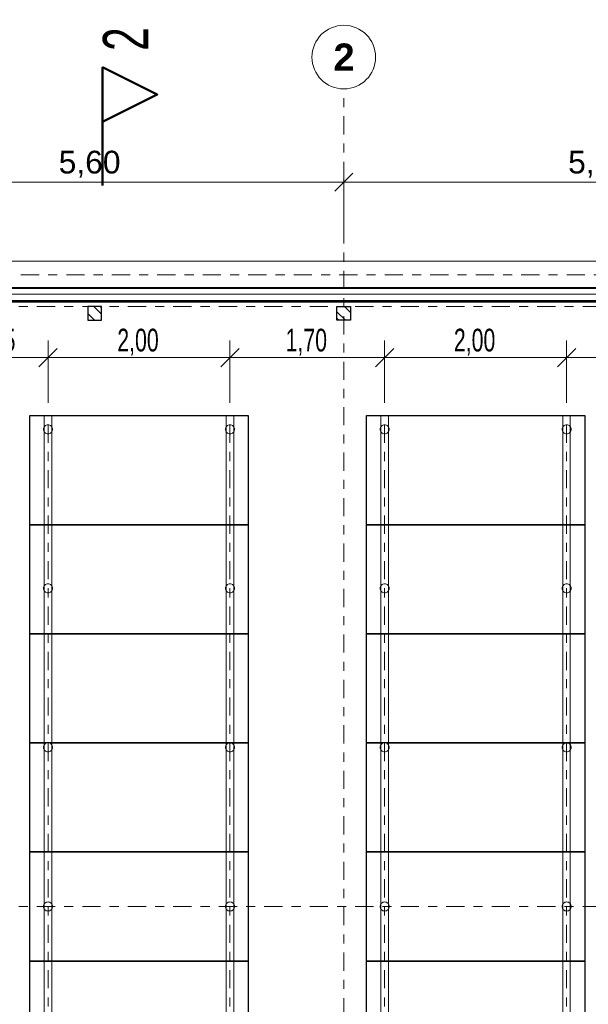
# Model space of a CAD drawing. Header units: metres. Extents: x -3.3 to 34.5, y -5.3 to 16.4.
# Tile 5 of 12: x 2 to 8.3, y 5.5 to 16.4. Entities that reach past the tile are written whole.
import ezdxf

# ---------------------------------------------------------------- set-up
doc = ezdxf.new("R2010")
doc.units = ezdxf.units.M
doc.header["$MEASUREMENT"] = 0
doc.set_wipeout_variables(frame=1)
for name, pattern in [('Achse', [0.4, 0.2, -0.1, 0, -0.1]), ('Raster', [0.4, 0.2, -0.1, 0, -0.1]), ('Untersicht', [0.2, 0.15, -0.05]), ('Wipeout_Contour', [1, 0, -1])]:
    doc.linetypes.add(name, pattern=pattern)
for name, color, linetype in [('10 Fassade', 7, 'Continuous'), ('85 Marker Schnitt.Marker', 7, 'Continuous'), ('Neubau_10 Stütze', 7, 'Continuous'), ('Neubau_20 Decke Aufbau', 7, 'Continuous'), ('Neubau_20 Decke Roh', 7, 'Continuous'), ('Neubau_20 Träger', 7, 'Continuous'), ('Neubau_70 Lüftung', 7, 'Continuous'), ('Neubau_86 Achsraster', 7, 'Continuous'), ('Neubau_93 1_100 Bemaßung', 7, 'Continuous')]:
    doc.layers.add(name, color=color, linetype=linetype)
doc.styles.add('ERSTELLTER_STIL_1', font='GOTHIC.TTF', dxfattribs={"width": 0.7})
doc.styles.add('ERSTELLTER_STIL_2', font='arialbd.ttf')
doc.styles.add('ERSTELLTER_STIL_3', font='arial.ttf')
doc.dimstyles.new('ERSTELLTER_STIL__2', dxfattribs={"dimtxt": 0.25, "dimasz": 0.190285, "dimexe": 0.18, "dimexo": 0.5, "dimgap": 0, "dimtad": 1, "dimtih": 1, "dimtoh": 1, "dimzin": 0, "dimdsep": 46, "dimtxsty": 'ERSTELLTER_STIL_1', "dimblk": 'ARROWHEAD_6', "dimblk1": 'ARROWHEAD_6', "dimblk2": 'ARROWHEAD_6', "dimcen": 0.09, "dimclrd": 7, "dimclre": 7, "dimclrt": 7, "dimazin": 0, "dimtfac": 1, "dimtdec": 4, "dimtmove": 0, "dimatfit": 3, "dimfxl": 1, "dimtolj": 1, "dimtzin": 0, "dimarcsym": 0})
doc.dimstyles.new('ERSTELLTER_STIL__3', dxfattribs={"dimtxt": 0.25, "dimasz": 0.190285, "dimexe": 0.18, "dimexo": 0.5, "dimgap": 0, "dimtad": 1, "dimtih": 1, "dimtoh": 1, "dimzin": 0, "dimdsep": 46, "dimtxsty": 'ERSTELLTER_STIL_3', "dimblk": 'ARROWHEAD_6', "dimblk1": 'ARROWHEAD_6', "dimblk2": 'ARROWHEAD_6', "dimcen": 0.09, "dimclrd": 7, "dimclre": 7, "dimclrt": 7, "dimazin": 0, "dimtfac": 1, "dimtdec": 4, "dimtmove": 0, "dimatfit": 3, "dimfxl": 1, "dimtolj": 1, "dimtzin": 0, "dimarcsym": 0})
pattern_1 = [(135, (0, 0), (0.106066, 0.106066), []), (135, (-0.03536, -0.03536), (0.106066, 0.106066), [])]

# ---------------------------------------------------------------- blocks, each defined once
blk = doc.blocks.new('*D23')
at = {"layer": 'Neubau_93 1_100 Bemaßung', "color": 7, "linetype": 'Continuous', "lineweight": 13, "transparency": 16777216}
for p, q in [((0, 14.067), (0, 14.755)), ((5.6, 14.067), (5.6, 14.755)), ((0.1, 14.667), (-0.1, 14.467)), ((5.7, 14.667), (5.5, 14.467)), ((-0.15, 14.567), (0, 14.567))]:
    blk.add_line(p, q, dxfattribs=at)
at = {"color": 254, "linetype": 'Wipeout_Contour', "lineweight": 0, "ltscale": 60.061066, "transparency": 16777216}
blk.add_wipeout([(2.416, 14.567), (3.184, 14.567), (3.184, 14.917), (2.416, 14.917)], dxfattribs=at).dxf.layer = 'Neubau_93 1_100 Bemaßung'
at = {"layer": 'Neubau_93 1_100 Bemaßung', "color": 7, "linetype": 'Continuous', "lineweight": 13, "transparency": 16777216}
blk.add_line((0, 14.567), (5.6, 14.567), dxfattribs=at)
at = {"layer": 'Neubau_93 1_100 Bemaßung', "color": 7, "lineweight": 13, "transparency": 16777216, "insert": (2.466, 14.617), "char_height": 0.25, "attachment_point": 7, "style": 'ERSTELLTER_STIL_3'}
blk.add_mtext('\\A1;5,60', dxfattribs=at)
blk = doc.blocks.new('ARROWHEAD_6')
at = {"color": 0, "linetype": 'Continuous', "lineweight": 0}
for p, q in [((0, 0), (-1, 0)), ((-0.5, -0.5), (0.5, 0.5))]:
    blk.add_line(p, q, dxfattribs=at)
blk = doc.blocks.new('*D24')
at = {"layer": 'Neubau_93 1_100 Bemaßung', "color": 7, "linetype": 'Continuous', "lineweight": 13, "transparency": 16777216}
for p, q in [((5.6, 14.067), (5.6, 14.755)), ((11.2, 14.067), (11.2, 14.755)), ((5.7, 14.667), (5.5, 14.467)), ((11.3, 14.667), (11.1, 14.467))]:
    blk.add_line(p, q, dxfattribs=at)
at = {"color": 254, "linetype": 'Wipeout_Contour', "lineweight": 0, "ltscale": 67.884067, "transparency": 16777216}
blk.add_wipeout([(8.016, 14.567), (8.784, 14.567), (8.784, 14.917), (8.016, 14.917)], dxfattribs=at).dxf.layer = 'Neubau_93 1_100 Bemaßung'
at = {"layer": 'Neubau_93 1_100 Bemaßung', "color": 7, "linetype": 'Continuous', "lineweight": 13, "transparency": 16777216}
blk.add_line((5.6, 14.567), (11.2, 14.567), dxfattribs=at)
at = {"layer": 'Neubau_93 1_100 Bemaßung', "color": 7, "lineweight": 13, "transparency": 16777216, "insert": (8.066, 14.617), "char_height": 0.25, "attachment_point": 7, "style": 'ERSTELLTER_STIL_3'}
blk.add_mtext('\\A1;5,60', dxfattribs=at)
blk = doc.blocks.new('*D27')
at = {"layer": 'Neubau_93 1_100 Bemaßung', "color": 7, "linetype": 'Continuous', "lineweight": 13, "transparency": 16777216}
for p, q in [((1.2, 12.139), (1.2, 12.826)), ((2.349, 12.139), (2.349, 12.826)), ((1.3, 12.739), (1.1, 12.538)), ((2.449, 12.739), (2.249, 12.538)), ((1.05, 12.639), (1.2, 12.639)), ((1.2, 12.639), (2.349, 12.639)), ((2.349, 12.639), (4.349, 12.639))]:
    blk.add_line(p, q, dxfattribs=at)
at = {"layer": 'Neubau_93 1_100 Bemaßung', "color": 7, "lineweight": 13, "transparency": 16777216, "insert": (1.535, 12.659), "char_height": 0.25, "attachment_point": 7, "style": 'ERSTELLTER_STIL_1'}
blk.add_mtext('\\A1;1,15', dxfattribs=at)
blk = doc.blocks.new('*D28')
at = {"layer": 'Neubau_93 1_100 Bemaßung', "color": 7, "linetype": 'Continuous', "lineweight": 13, "transparency": 16777216}
for p, q in [((4.349, 12.139), (4.349, 12.826)), ((2.449, 12.739), (2.249, 12.538)), ((4.449, 12.739), (4.249, 12.538)), ((2.349, 12.639), (4.349, 12.639)), ((4.349, 12.639), (6.049, 12.639))]:
    blk.add_line(p, q, dxfattribs=at)
at = {"layer": 'Neubau_93 1_100 Bemaßung', "color": 7, "lineweight": 13, "transparency": 16777216, "insert": (3.11, 12.659), "char_height": 0.25, "attachment_point": 7, "style": 'ERSTELLTER_STIL_1'}
blk.add_mtext('\\A1;2,00', dxfattribs=at)
blk = doc.blocks.new('*D29')
at = {"layer": 'Neubau_93 1_100 Bemaßung', "color": 7, "linetype": 'Continuous', "lineweight": 13, "transparency": 16777216}
for p, q in [((4.449, 12.739), (4.249, 12.538)), ((6.149, 12.739), (5.949, 12.538)), ((4.349, 12.639), (6.049, 12.639))]:
    blk.add_line(p, q, dxfattribs=at)
at = {"layer": 'Neubau_93 1_100 Bemaßung', "color": 7, "lineweight": 13, "transparency": 16777216, "insert": (4.96, 12.659), "char_height": 0.25, "attachment_point": 7, "style": 'ERSTELLTER_STIL_1'}
blk.add_mtext('\\A1;1,70', dxfattribs=at)
blk = doc.blocks.new('*D30')
at = {"layer": 'Neubau_93 1_100 Bemaßung', "color": 7, "linetype": 'Continuous', "lineweight": 13, "transparency": 16777216}
for p, q in [((6.049, 12.139), (6.049, 12.826)), ((8.049, 12.139), (8.049, 12.826)), ((6.149, 12.739), (5.949, 12.538)), ((8.149, 12.739), (7.949, 12.538)), ((4.349, 12.639), (6.049, 12.639)), ((6.049, 12.639), (8.049, 12.639))]:
    blk.add_line(p, q, dxfattribs=at)
at = {"layer": 'Neubau_93 1_100 Bemaßung', "color": 7, "lineweight": 13, "transparency": 16777216, "insert": (6.81, 12.659), "char_height": 0.25, "attachment_point": 7, "style": 'ERSTELLTER_STIL_1'}
blk.add_mtext('\\A1;2,00', dxfattribs=at)
blk = doc.blocks.new('*D31')
at = {"layer": 'Neubau_93 1_100 Bemaßung', "color": 7, "linetype": 'Continuous', "lineweight": 13, "transparency": 16777216}
for p, q in [((8.049, 12.139), (8.049, 12.826)), ((9.749, 12.139), (9.749, 12.826)), ((8.149, 12.739), (7.949, 12.538)), ((9.849, 12.739), (9.649, 12.538)), ((8.049, 12.639), (9.749, 12.639))]:
    blk.add_line(p, q, dxfattribs=at)
at = {"layer": 'Neubau_93 1_100 Bemaßung', "color": 7, "lineweight": 13, "transparency": 16777216, "insert": (8.66, 12.659), "char_height": 0.25, "attachment_point": 7, "style": 'ERSTELLTER_STIL_1'}
blk.add_mtext('\\A1;1,70', dxfattribs=at)

msp = doc.modelspace()

# ---------------------------------------------------------------- hatches: boundary and pattern name
at = {"layer": '10 Fassade', "linetype": 'Continuous', "lineweight": 0, "true_color": 0x000000}
msp.add_hatch(color=18, dxfattribs=at).paths.add_polyline_path([(0.041, -0.062), (29.812, -0.062), (29.812, 13.262), (0.041, 13.262), (0.041, 13.25), (29.8, 13.25), (29.8, -0.05), (0.041, -0.05)])
at = {"layer": 'Neubau_10 Stütze', "linetype": 'Continuous', "lineweight": 0, "true_color": 0x000000}
h = msp.add_hatch(dxfattribs=at)
h.set_pattern_fill('METALL_STAHL', color=18, style=0, pattern_type=2)
h.set_pattern_definition(pattern_1)
h.paths.add_polyline_path([(2.787, 13.05), (2.937, 13.05), (2.937, 13.2), (2.787, 13.2)])
h = msp.add_hatch(dxfattribs=at)
h.set_pattern_fill('METALL_STAHL', color=18, style=0, pattern_type=2)
h.set_pattern_definition(pattern_1)
h.paths.add_polyline_path([(5.525, 13.2), (5.525, 13.05), (5.675, 13.05), (5.675, 13.2)])

# ---------------------------------------------------------------- linework, layer by layer
at = {"layer": '10 Fassade', "color": 7, "linetype": 'Continuous', "lineweight": 35}
for p, q in [((29.812, 13.262), (0.041, 13.262)), ((29.8, 13.25), (0.041, 13.25))]:
    msp.add_line(p, q, dxfattribs=at)
at = {"layer": '10 Fassade', "color": 7, "linetype": 'Untersicht', "lineweight": 18, "flags": 128}
for points in [[(29.884, 13.334), (0.041, 13.334)], [(29.884, 13.334), (0.041, 13.334)], [(29.884, 13.334), (0.041, 13.334)], [(29.884, 13.334), (0.041, 13.334)], [(29.884, 13.334), (0.041, 13.334)], [(29.884, 13.334), (0.041, 13.334)], [(29.884, 13.334), (0.041, 13.334)], [(29.884, 13.334), (0.041, 13.334)], [(29.884, 13.334), (0.041, 13.334)], [(29.884, 13.334), (0.041, 13.334)], [(29.812, 13.262), (0.041, 13.262)], [(29.809, 13.259), (0.041, 13.259)], [(29.809, 13.259), (0.041, 13.259)], [(29.809, 13.259), (0.041, 13.259)], [(29.809, 13.259), (0.041, 13.259)], [(29.809, 13.259), (0.041, 13.259)], [(29.809, 13.259), (0.041, 13.259)], [(29.809, 13.259), (0.041, 13.259)], [(29.809, 13.259), (0.041, 13.259)], [(29.809, 13.259), (0.041, 13.259)], [(29.809, 13.259), (0.041, 13.259)], [(0.041, 13.25), (29.8, 13.25)], [(29.8, 13.25), (0.041, 13.25)], [(29.8, 13.25), (0.041, 13.25)], [(29.8, 13.25), (0.041, 13.25)], [(29.8, 13.25), (0.041, 13.25)], [(29.8, 13.25), (0.041, 13.25)], [(29.8, 13.25), (0.041, 13.25)], [(29.8, 13.25), (0.041, 13.25)], [(29.8, 13.25), (0.041, 13.25)], [(29.8, 13.25), (0.041, 13.25)], [(29.8, 13.25), (0.041, 13.25)]]:
    msp.add_lwpolyline(points, dxfattribs=at)
at = {"layer": '10 Fassade', "color": 7, "linetype": 'Continuous', "lineweight": 18, "flags": 128}
for points in [[(29.884, 13.334), (0.041, 13.334)], [(29.884, 13.334), (0.041, 13.334)], [(29.884, 13.334), (0.041, 13.334)], [(29.884, 13.334), (0.041, 13.334)], [(29.809, 13.259), (0.041, 13.259)], [(29.809, 13.259), (0.041, 13.259)], [(29.809, 13.259), (0.041, 13.259)], [(29.8, 13.25), (0.041, 13.25)], [(29.8, 13.25), (0.041, 13.25)], [(29.8, 13.25), (0.041, 13.25)]]:
    msp.add_lwpolyline(points, dxfattribs=at)
at = {"layer": 'Neubau_10 Stütze', "color": 7, "linetype": 'Continuous', "lineweight": 25, "flags": 128}
for points in [[(2.787, 13.05), (2.937, 13.05), (2.937, 13.2), (2.787, 13.2)], [(5.525, 13.2), (5.675, 13.2), (5.675, 13.05), (5.525, 13.05)]]:
    msp.add_lwpolyline(points, close=True, dxfattribs=at)
at = {"layer": 'Neubau_10 Stütze', "color": 7, "linetype": 'Continuous', "lineweight": 18, "flags": 128}
for points in [[(5.999, 11.85, -0.414214), (6.049, 11.9, -0.414214), (6.099, 11.85, -0.414214), (6.049, 11.8, -0.414214)], [(7.999, 11.85, -0.414214), (8.049, 11.9, -0.414214), (8.099, 11.85, -0.414214), (8.049, 11.8, -0.414214)], [(2.299, 10.1, -0.414214), (2.349, 10.15, -0.414214), (2.399, 10.1, -0.414214), (2.349, 10.05, -0.414214)], [(4.299, 10.1, -0.414214), (4.349, 10.15, -0.414214), (4.399, 10.1, -0.414214), (4.349, 10.05, -0.414214)], [(5.999, 10.1, -0.414214), (6.049, 10.15, -0.414214), (6.099, 10.1, -0.414214), (6.049, 10.05, -0.414214)], [(7.999, 10.1, -0.414214), (8.049, 10.15, -0.414214), (8.099, 10.1, -0.414214), (8.049, 10.05, -0.414214)], [(4.299, 8.35, -0.414214), (4.349, 8.4, -0.414214), (4.399, 8.35, -0.414214), (4.349, 8.3, -0.414214)], [(7.999, 8.35, -0.414214), (8.049, 8.4, -0.414214), (8.099, 8.35, -0.414214), (8.049, 8.3, -0.414214)], [(2.299, 6.6, 0.414214), (2.349, 6.55, 0.414214), (2.399, 6.6, 0.414214), (2.349, 6.65, 0.414214)], [(4.299, 6.6, 0.414214), (4.349, 6.55, 0.414214), (4.399, 6.6, 0.414214), (4.349, 6.65, 0.414214)], [(5.999, 6.6, 0.414214), (6.049, 6.55, 0.414214), (6.099, 6.6, 0.414214), (6.049, 6.65, 0.414214)], [(7.999, 6.6, 0.414214), (8.049, 6.55, 0.414214), (8.099, 6.6, 0.414214), (8.049, 6.65, 0.414214)]]:
    msp.add_lwpolyline(points, format="xyb", close=True, dxfattribs=at)
at = {"layer": 'Neubau_20 Decke Aufbau', "color": 7, "linetype": 'Continuous', "lineweight": 25, "flags": 128}
msp.add_lwpolyline([(29.95, 13.4), (29.143, 13.4), (-0.15, 13.4)], dxfattribs=at)
at = {"layer": 'Neubau_20 Decke Roh', "color": 7, "linetype": 'Continuous', "lineweight": 25, "flags": 128}
msp.add_lwpolyline([(-0.15, -0.2), (-0.15, 13.4), (29.95, 13.4), (29.95, 8.6)], dxfattribs=at)
at = {"layer": 'Neubau_20 Träger', "color": 7, "linetype": 'Continuous', "lineweight": 18}
for p, q in [((-0.45, 13.7), (30.25, 13.7)), ((-0.45, 13.4), (30.25, 13.4)), ((-0.15, 13.41), (29.95, 13.41)), ((-0.15, 13.4), (29.95, 13.4)), ((2.39, 12), (2.308, 12)), ((4.39, 12), (4.308, 12)), ((6.09, 12), (6.008, 12)), ((8.008, 1.2), (8.008, 12)), ((8.09, 12), (8.008, 12)), ((8.09, 1.2), (8.09, 12))]:
    msp.add_line(p, q, dxfattribs=at)
at = {"layer": 'Neubau_20 Träger', "color": 7, "linetype": 'Achse', "lineweight": 13}
for p, q in [((-0.45, 13.55), (30.25, 13.55)), ((-0.15, 13.405), (29.95, 13.405)), ((8.049, 1.2), (8.049, 12))]:
    msp.add_line(p, q, dxfattribs=at)
at = {"layer": 'Neubau_70 Lüftung', "color": 7, "linetype": 'Continuous', "lineweight": 25, "flags": 128}
for points in [[(2.15, 10.8), (2.15, 12)], [(2.15, 12), (4.55, 12)], [(4.55, 12), (4.55, 10.8)], [(5.85, 10.8), (5.85, 12)], [(5.85, 12), (8.25, 12)], [(8.25, 12), (8.25, 10.8)], [(4.55, 10.8), (2.15, 10.8)], [(2.15, 9.6), (2.15, 10.8)], [(2.15, 10.8), (4.55, 10.8)], [(4.55, 10.8), (4.55, 9.6)], [(8.25, 10.8), (5.85, 10.8)], [(5.85, 9.6), (5.85, 10.8)], [(5.85, 10.8), (8.25, 10.8)], [(8.25, 10.8), (8.25, 9.6)], [(4.55, 9.6), (2.15, 9.6)], [(2.15, 8.4), (2.15, 9.6)], [(2.15, 9.6), (4.55, 9.6)], [(4.55, 9.6), (4.55, 8.4)], [(8.25, 9.6), (5.85, 9.6)], [(5.85, 8.4), (5.85, 9.6)], [(5.85, 9.6), (8.25, 9.6)], [(8.25, 9.6), (8.25, 8.4)], [(4.55, 8.4), (2.15, 8.4)], [(2.15, 7.2), (2.15, 8.4)], [(2.15, 8.4), (4.55, 8.4)], [(4.55, 8.4), (4.55, 7.2)], [(8.25, 8.4), (5.85, 8.4)], [(5.85, 7.2), (5.85, 8.4)], [(5.85, 8.4), (8.25, 8.4)], [(8.25, 8.4), (8.25, 7.2)], [(4.55, 7.2), (2.15, 7.2)], [(2.15, 6), (2.15, 7.2)], [(2.15, 7.2), (4.55, 7.2)], [(4.55, 7.2), (4.55, 6)], [(8.25, 7.2), (5.85, 7.2)], [(5.85, 6), (5.85, 7.2)], [(5.85, 7.2), (8.25, 7.2)], [(8.25, 7.2), (8.25, 6)], [(4.55, 6), (2.15, 6)], [(2.15, 4.8), (2.15, 6)], [(2.15, 6), (4.55, 6)], [(4.55, 6), (4.55, 4.8)], [(8.25, 6), (5.85, 6)], [(5.85, 4.8), (5.85, 6)], [(5.85, 6), (8.25, 6)], [(8.25, 6), (8.25, 4.8)]]:
    msp.add_lwpolyline(points, dxfattribs=at)
at = {"layer": 'Neubau_86 Achsraster', "color": 7, "linetype": 'Raster', "lineweight": 13}
for p, q in [((5.6, 14.593), (5.6, 15.593)), ((5.6, 14.593), (5.6, -3.607)), ((-1.274, 13.2), (33.526, 13.2)), ((-1.274, 6.6), (33.526, 6.6))]:
    msp.add_line(p, q, dxfattribs=at)
at = {"layer": 'Neubau_86 Achsraster', "color": 7, "linetype": 'Continuous', "lineweight": 13, "flags": 128}
msp.add_lwpolyline([(5.6, 15.593, 1), (5.6, 16.293, 1)], format="xyb", close=True, dxfattribs=at)
at = {"layer": 'Neubau_86 Achsraster', "color": 7, "linetype": 'Raster', "lineweight": 13}
msp.add_point((5.6, 14.593), dxfattribs=at)
msp.add_point((5.6, 14.593), dxfattribs=at)

# ---------------------------------------------------------------- texts
at = {"layer": '85 Marker Schnitt.Marker', "color": 7, "lineweight": 50, "insert": (3.452, 16.011), "char_height": 0.5, "attachment_point": 7, "rotation": 90, "style": 'ERSTELLTER_STIL_1'}
msp.add_mtext('\\A1;\\pt0;2', dxfattribs=at)
at = {"layer": 'Neubau_86 Achsraster', "color": 7, "lineweight": 13, "insert": (5.486, 16.093), "char_height": 0.3, "attachment_point": 1, "style": 'ERSTELLTER_STIL_2'}
msp.add_mtext('\\A1;\\pt0;2', dxfattribs=at)

# ---------------------------------------------------------------- next in the draw order: wipeouts: each hides what was drawn before it
at = {"color": 254, "linetype": 'Wipeout_Contour', "lineweight": 0, "ltscale": 241.697366}
msp.add_wipeout([(2.299, 11.85), (2.299, 11.85), (2.306, 11.825), (2.324, 11.807), (2.349, 11.8), (2.349, 11.8), (2.349, 11.8), (2.374, 11.807), (2.393, 11.825), (2.399, 11.85), (2.399, 11.85), (2.399, 11.85), (2.393, 11.875), (2.374, 11.893), (2.349, 11.9), (2.349, 11.9), (2.349, 11.9), (2.324, 11.893), (2.306, 11.875)], dxfattribs=at).dxf.layer = 'Neubau_10 Stütze'
at = {"color": 254, "linetype": 'Wipeout_Contour', "lineweight": 0, "ltscale": 252.54158}
msp.add_wipeout([(4.299, 11.85), (4.299, 11.85), (4.306, 11.825), (4.324, 11.807), (4.349, 11.8), (4.349, 11.8), (4.349, 11.8), (4.374, 11.807), (4.393, 11.825), (4.399, 11.85), (4.399, 11.85), (4.399, 11.85), (4.393, 11.875), (4.374, 11.893), (4.349, 11.9), (4.349, 11.9), (4.349, 11.9), (4.324, 11.893), (4.306, 11.875)], dxfattribs=at).dxf.layer = 'Neubau_10 Stütze'
at = {"color": 254, "linetype": 'Wipeout_Contour', "lineweight": 0, "ltscale": 173.60261}
msp.add_wipeout([(2.299, 8.35), (2.299, 8.35), (2.306, 8.325), (2.324, 8.307), (2.349, 8.3), (2.349, 8.3), (2.349, 8.3), (2.374, 8.307), (2.393, 8.325), (2.399, 8.35), (2.399, 8.35), (2.399, 8.35), (2.393, 8.375), (2.374, 8.393), (2.349, 8.4), (2.349, 8.4), (2.349, 8.4), (2.324, 8.393), (2.306, 8.375)], dxfattribs=at).dxf.layer = 'Neubau_10 Stütze'
at = {"color": 254, "linetype": 'Wipeout_Contour', "lineweight": 0, "ltscale": 206.328877}
msp.add_wipeout([(5.999, 8.35), (5.999, 8.35), (6.006, 8.325), (6.024, 8.307), (6.049, 8.3), (6.049, 8.3), (6.049, 8.3), (6.074, 8.307), (6.093, 8.325), (6.099, 8.35), (6.099, 8.35), (6.099, 8.35), (6.093, 8.375), (6.074, 8.393), (6.049, 8.4), (6.049, 8.4), (6.049, 8.4), (6.024, 8.393), (6.006, 8.375)], dxfattribs=at).dxf.layer = 'Neubau_10 Stütze'

# ---------------------------------------------------------------- next in the draw order: linework, layer by layer
at = {"layer": 'Neubau_10 Stütze', "color": 7, "linetype": 'Continuous', "lineweight": 18, "flags": 128}
for points in [[(2.299, 11.85, -0.414214), (2.349, 11.9, -0.414214), (2.399, 11.85, -0.414214), (2.349, 11.8, -0.414214)], [(4.299, 11.85, -0.414214), (4.349, 11.9, -0.414214), (4.399, 11.85, -0.414214), (4.349, 11.8, -0.414214)], [(2.299, 8.35, -0.414214), (2.349, 8.4, -0.414214), (2.399, 8.35, -0.414214), (2.349, 8.3, -0.414214)], [(5.999, 8.35, -0.414214), (6.049, 8.4, -0.414214), (6.099, 8.35, -0.414214), (6.049, 8.3, -0.414214)]]:
    msp.add_lwpolyline(points, format="xyb", close=True, dxfattribs=at)
at = {"layer": 'Neubau_20 Träger', "color": 7, "linetype": 'Continuous', "lineweight": 18}
for p, q in [((2.308, 1.2), (2.308, 12)), ((2.39, 1.2), (2.39, 12)), ((4.308, 1.2), (4.308, 12)), ((4.39, 1.2), (4.39, 12)), ((6.008, 1.2), (6.008, 12)), ((6.09, 1.2), (6.09, 12))]:
    msp.add_line(p, q, dxfattribs=at)
at = {"layer": 'Neubau_20 Träger', "color": 7, "linetype": 'Achse', "lineweight": 13}
for p, q in [((2.349, 1.2), (2.349, 12)), ((4.349, 1.2), (4.349, 12)), ((6.049, 1.2), (6.049, 12))]:
    msp.add_line(p, q, dxfattribs=at)

# ---------------------------------------------------------------- next in the draw order: dimensions: what is measured, and where the dimension line sits
at = {"layer": 'Neubau_93 1_100 Bemaßung', "color": 7, "linetype": 'Continuous', "lineweight": 13}
dim = msp.add_linear_dim(base=(5.6, 14.567), p1=(0, -3.607), p2=(5.6, -3.607), dimstyle='ERSTELLTER_STIL__3', dxfattribs=at)
dim.commit()
dim.dimension.update_dxf_attribs({"geometry": '*D23', "text_midpoint": (2.79, 14.742), "dimtype": 160})

# ---------------------------------------------------------------- next in the draw order: linework, layer by layer
at = {"layer": '85 Marker Schnitt.Marker', "color": 7, "linetype": 'Continuous', "lineweight": 50}
msp.add_line((2.949, 14.531), (2.949, 15.231), dxfattribs=at)

# ---------------------------------------------------------------- next in the draw order: dimensions: what is measured, and where the dimension line sits
at = {"layer": 'Neubau_93 1_100 Bemaßung', "color": 7, "linetype": 'Continuous', "lineweight": 13}
for base, p1, p2, dimstyle, picture, middle in [((11.2, 14.567), (5.6, -3.607), (11.2, -3.607), 'ERSTELLTER_STIL__3', '*D24', (8.39, 14.742)), ((2.349, 12.639), (1.2, -0.292), (2.349, -1.342), 'ERSTELLTER_STIL__2', '*D27', (1.859, 12.814))]:
    dim = msp.add_linear_dim(base=base, p1=p1, p2=p2, dimstyle=dimstyle, dxfattribs=at)
    dim.commit()
    dim.dimension.update_dxf_attribs({"geometry": picture, "text_midpoint": middle, "dimtype": 160})

# ---------------------------------------------------------------- next in the draw order: dimensions: what is measured, and where the dimension line sits
for base, p1, p2, picture, middle in [((4.349, 12.639), (2.349, -1.342), (4.349, -1.342), '*D28', (3.433, 12.814)), ((6.049, 12.639), (4.349, -1.342), (6.049, -1.342), '*D29', (5.283, 12.814)), ((8.049, 12.639), (6.049, -1.342), (8.049, -1.342), '*D30', (7.133, 12.814)), ((9.749, 12.639), (8.049, -1.342), (9.749, -1.342), '*D31', (8.983, 12.814))]:
    dim = msp.add_linear_dim(base=base, p1=p1, p2=p2, dimstyle='ERSTELLTER_STIL__2', dxfattribs=at)
    dim.commit()
    dim.dimension.update_dxf_attribs({"geometry": picture, "text_midpoint": middle, "dimtype": 160})

# ---------------------------------------------------------------- next in the draw order: wipeouts: each hides what was drawn before it
at = {"color": 254, "linetype": 'Wipeout_Contour', "lineweight": 0, "ltscale": 47.673775}
msp.add_wipeout([(2.949, 15.831), (2.949, 15.231), (3.549, 15.531)], dxfattribs=at).dxf.layer = '85 Marker Schnitt.Marker'

# ---------------------------------------------------------------- next in the draw order: linework, layer by layer
at = {"layer": '85 Marker Schnitt.Marker', "color": 7, "linetype": 'Continuous', "lineweight": 50, "flags": 128}
msp.add_lwpolyline([(2.949, 15.831), (2.949, 15.231), (3.549, 15.531)], close=True, dxfattribs=at)

doc.saveas('drawing.dxf')
